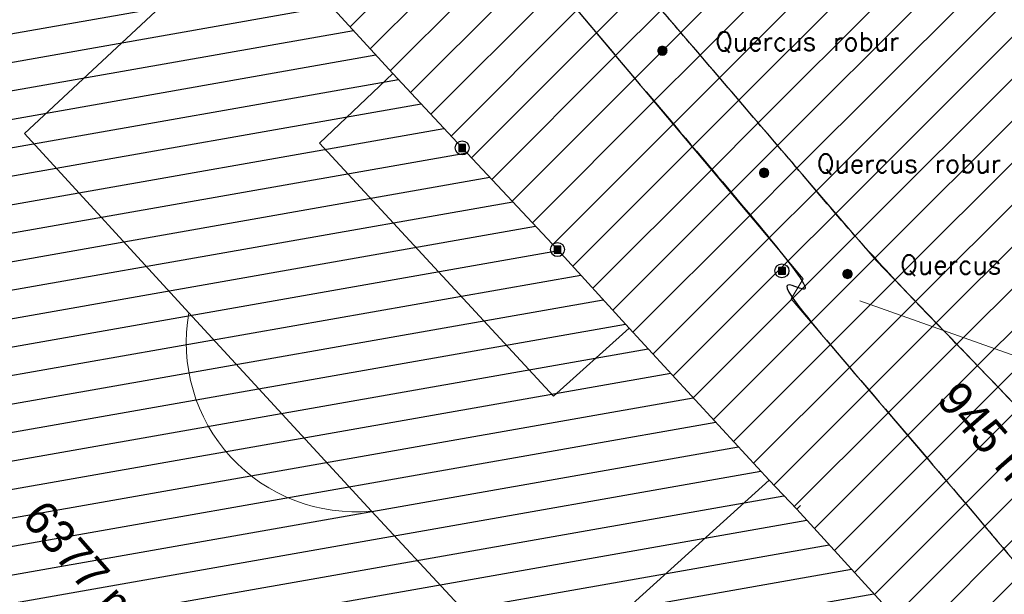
# Model space of a CAD drawing. Header units: metres. Extents: x 102764 to 106916, y 385369 to 392749.
# Tile 44 of 77: x 102910 to 102963, y 385457 to 385487. Entities that reach past the tile are written whole.
import ezdxf
from ezdxf.enums import TextEntityAlignment as Align

# ---------------------------------------------------------------- set-up
doc = ezdxf.new("R2010")
doc.units = ezdxf.units.M
for name, color, linetype, lineweight in [('0-BEPLANTING', 14, 'Continuous', 30), ('0-GRAS OM SPORTVELDEN', 2, 'Continuous', 30), ('0-GRAS SPORTVELDEN', 3, 'Continuous', 30), ('B-WE-GR-STRUIK-G', 90, 'Continuous', 13), ('B-WE-IE-MEUBILAIR_WEGMEUBILAIR-S', 7, 'Continuous', 30), ('B-WE-VW-MARKERING_LANGS_STREEP_DOORGETROKKEN-G', 7, 'Continuous', 13), ('Bomen', 84, 'Continuous', 0), ('Boomsoort', 10, 'Continuous', 0)]:
    doc.layers.add(name, color=color, linetype=linetype, lineweight=lineweight)
doc.styles.add('ISO 1 1000 T2 5 0', font='font_iso.shx', dxfattribs={"height": 2.5})
doc.styles.add('NLCS-ISO', font='NLCS-ISO.ttf')
doc.styles.get("Standard").update_dxf_attribs({"font": 'NLCS-ISO.ttf'})
doc.styles.add('Style-txt', font='txt.shx')
doc.dimstyles.get("Standard").update_dxf_attribs({"dimtxt": 0.18, "dimasz": 0.18, "dimexe": 0.18, "dimexo": 0.0625, "dimgap": 0.09, "dimtad": 0, "dimtih": 1, "dimtoh": 1, "dimdec": 4, "dimzin": 0, "dimdsep": 46, "dimtxsty": 'Standard', "dimcen": 0.09, "dimadec": 0, "dimazin": 0, "dimtfac": 1, "dimtdec": 4, "dimtofl": 0, "dimtmove": 0, "dimatfit": 3, "dimfxl": 1, "dimtolj": 1, "dimtzin": 0, "dimarcsym": 0})
pattern_1 = [(45, (0, 0), (-1.122532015, 1.122532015), [])]

# ---------------------------------------------------------------- blocks, each defined once
blk = doc.blocks.new('SIE-WEG_PAAL_VAST')
blk.add_hatch(color=256).paths.add_polyline_path([(-0.37, -0.37), (-0.37, 0.37), (0.37, 0.37), (0.37, -0.37)])
blk.add_circle((0, 0), 0.75)
blk.add_3dface([(0.37, 0.37), (-0.37, 0.37), (-0.37, -0.37), (0.37, -0.37)])
at = {"style": 'NLCS-ISO'}
blk.add_attdef('TYPE', (0, 0), '', height=1.75, dxfattribs=at)
blk = doc.blocks.new('MPOLYGON_45')
at = {"layer": 'Bomen', "flags": 128}
for points in [[(102953.999, 385473.765), (102953.994, 385473.717), (102954.494, 385473.717)], [(102953.994, 385473.717), (102953.999, 385473.668), (102954.489, 385473.668)], [(102953.994, 385473.717), (102954.494, 385473.717), (102954.489, 385473.668)], [(102954.013, 385473.812), (102953.999, 385473.765), (102954.489, 385473.765)], [(102953.999, 385473.765), (102954.489, 385473.765), (102954.494, 385473.717)], [(102953.999, 385473.668), (102954.013, 385473.621), (102954.475, 385473.621)], [(102953.999, 385473.668), (102954.489, 385473.668), (102954.475, 385473.621)], [(102954.036, 385473.856), (102954.013, 385473.812), (102954.475, 385473.812)], [(102954.013, 385473.812), (102954.475, 385473.812), (102954.489, 385473.765)], [(102954.013, 385473.621), (102954.036, 385473.578), (102954.452, 385473.578)], [(102954.013, 385473.621), (102954.475, 385473.621), (102954.452, 385473.578)], [(102954.067, 385473.893), (102954.036, 385473.856), (102954.452, 385473.856)], [(102954.036, 385473.856), (102954.452, 385473.856), (102954.475, 385473.812)], [(102954.036, 385473.578), (102954.067, 385473.54), (102954.421, 385473.54)], [(102954.036, 385473.578), (102954.452, 385473.578), (102954.421, 385473.54)], [(102954.105, 385473.925), (102954.067, 385473.893), (102954.421, 385473.893)], [(102954.067, 385473.893), (102954.421, 385473.893), (102954.452, 385473.856)], [(102954.067, 385473.54), (102954.105, 385473.509), (102954.383, 385473.509)], [(102954.067, 385473.54), (102954.421, 385473.54), (102954.383, 385473.509)], [(102954.148, 385473.948), (102954.105, 385473.925), (102954.383, 385473.925)], [(102954.105, 385473.925), (102954.383, 385473.925), (102954.421, 385473.893)], [(102954.105, 385473.509), (102954.148, 385473.486), (102954.339, 385473.486)], [(102954.105, 385473.509), (102954.383, 385473.509), (102954.339, 385473.486)], [(102954.195, 385473.962), (102954.148, 385473.948), (102954.339, 385473.948)], [(102954.148, 385473.948), (102954.339, 385473.948), (102954.383, 385473.925)], [(102954.148, 385473.486), (102954.195, 385473.472), (102954.293, 385473.472)], [(102954.148, 385473.486), (102954.339, 385473.486), (102954.293, 385473.472)], [(102954.244, 385473.967), (102954.195, 385473.962), (102954.293, 385473.962)], [(102954.195, 385473.962), (102954.293, 385473.962), (102954.339, 385473.948)], [(102954.195, 385473.472), (102954.293, 385473.472), (102954.244, 385473.467)]]:
    blk.add_lwpolyline(points, close=True, dxfattribs=at)
at = {"layer": 'Bomen', "color": 74, "true_color": 0x55aa00, "flags": 128}
for points in [[(102953.994, 385473.717), (102953.999, 385473.765)], [(102953.999, 385473.668), (102953.994, 385473.717)], [(102953.999, 385473.765), (102954.013, 385473.812)], [(102954.013, 385473.621), (102953.999, 385473.668)], [(102954.013, 385473.812), (102954.036, 385473.856)], [(102954.036, 385473.578), (102954.013, 385473.621)], [(102954.036, 385473.856), (102954.067, 385473.893)], [(102954.067, 385473.54), (102954.036, 385473.578)], [(102954.067, 385473.893), (102954.105, 385473.925)], [(102954.105, 385473.509), (102954.067, 385473.54)], [(102954.105, 385473.925), (102954.148, 385473.948)], [(102954.148, 385473.486), (102954.105, 385473.509)], [(102954.148, 385473.948), (102954.195, 385473.962)], [(102954.195, 385473.472), (102954.148, 385473.486)], [(102954.195, 385473.962), (102954.244, 385473.967)], [(102954.244, 385473.967), (102954.293, 385473.962)], [(102954.293, 385473.962), (102954.339, 385473.948)], [(102954.339, 385473.486), (102954.293, 385473.472)], [(102954.339, 385473.948), (102954.383, 385473.925)], [(102954.383, 385473.509), (102954.339, 385473.486)], [(102954.383, 385473.925), (102954.421, 385473.893)], [(102954.421, 385473.54), (102954.383, 385473.509)], [(102954.421, 385473.893), (102954.452, 385473.856)], [(102954.452, 385473.578), (102954.421, 385473.54)], [(102954.452, 385473.856), (102954.475, 385473.812)], [(102954.475, 385473.621), (102954.452, 385473.578)], [(102954.475, 385473.812), (102954.489, 385473.765)], [(102954.489, 385473.668), (102954.475, 385473.621)], [(102954.489, 385473.765), (102954.494, 385473.717)], [(102954.494, 385473.717), (102954.489, 385473.668)], [(102954.244, 385473.467), (102954.195, 385473.472)], [(102954.293, 385473.472), (102954.244, 385473.467)]]:
    blk.add_lwpolyline(points, dxfattribs=at)
at = {"layer": 'Bomen'}
for points in [[(102953.999, 385473.765), (102953.994, 385473.717), (102954.494, 385473.717)], [(102954.013, 385473.812), (102953.999, 385473.765), (102954.489, 385473.765)], [(102953.999, 385473.765), (102954.489, 385473.765), (102954.494, 385473.717)], [(102954.036, 385473.856), (102954.013, 385473.812), (102954.475, 385473.812)], [(102954.013, 385473.812), (102954.475, 385473.812), (102954.489, 385473.765)], [(102954.067, 385473.893), (102954.036, 385473.856), (102954.452, 385473.856)], [(102954.036, 385473.856), (102954.452, 385473.856), (102954.475, 385473.812)], [(102954.105, 385473.925), (102954.067, 385473.893), (102954.421, 385473.893)], [(102954.067, 385473.893), (102954.421, 385473.893), (102954.452, 385473.856)], [(102954.148, 385473.948), (102954.105, 385473.925), (102954.383, 385473.925)], [(102954.105, 385473.925), (102954.383, 385473.925), (102954.421, 385473.893)], [(102954.195, 385473.962), (102954.148, 385473.948), (102954.339, 385473.948)], [(102954.148, 385473.948), (102954.339, 385473.948), (102954.383, 385473.925)], [(102954.244, 385473.967), (102954.195, 385473.962), (102954.293, 385473.962)], [(102954.195, 385473.962), (102954.293, 385473.962), (102954.339, 385473.948)]]:
    blk.add_solid(points, dxfattribs=at)
at = {"layer": 'Bomen', "extrusion": (0, 0, -1)}
for points in [[(-102953.994, 385473.717), (-102953.999, 385473.668), (-102954.489, 385473.668)], [(-102953.994, 385473.717), (-102954.494, 385473.717), (-102954.489, 385473.668)], [(-102953.999, 385473.668), (-102954.013, 385473.621), (-102954.475, 385473.621)], [(-102953.999, 385473.668), (-102954.489, 385473.668), (-102954.475, 385473.621)], [(-102954.013, 385473.621), (-102954.036, 385473.578), (-102954.452, 385473.578)], [(-102954.013, 385473.621), (-102954.475, 385473.621), (-102954.452, 385473.578)], [(-102954.036, 385473.578), (-102954.067, 385473.54), (-102954.421, 385473.54)], [(-102954.036, 385473.578), (-102954.452, 385473.578), (-102954.421, 385473.54)], [(-102954.067, 385473.54), (-102954.105, 385473.509), (-102954.383, 385473.509)], [(-102954.067, 385473.54), (-102954.421, 385473.54), (-102954.383, 385473.509)], [(-102954.105, 385473.509), (-102954.148, 385473.486), (-102954.339, 385473.486)], [(-102954.105, 385473.509), (-102954.383, 385473.509), (-102954.339, 385473.486)], [(-102954.148, 385473.486), (-102954.195, 385473.472), (-102954.293, 385473.472)], [(-102954.148, 385473.486), (-102954.339, 385473.486), (-102954.293, 385473.472)], [(-102954.195, 385473.472), (-102954.293, 385473.472), (-102954.244, 385473.467)]]:
    blk.add_solid(points, dxfattribs=at)
blk = doc.blocks.new('MPOLYGON_46')
at = {"layer": 'Bomen', "flags": 128}
for points in [[(102944.103, 385485.708), (102944.098, 385485.659), (102944.598, 385485.659)], [(102944.098, 385485.659), (102944.103, 385485.61), (102944.593, 385485.61)], [(102944.098, 385485.659), (102944.598, 385485.659), (102944.593, 385485.61)], [(102944.117, 385485.755), (102944.103, 385485.708), (102944.593, 385485.708)], [(102944.103, 385485.708), (102944.593, 385485.708), (102944.598, 385485.659)], [(102944.103, 385485.61), (102944.117, 385485.564), (102944.579, 385485.564)], [(102944.103, 385485.61), (102944.593, 385485.61), (102944.579, 385485.564)], [(102944.14, 385485.798), (102944.117, 385485.755), (102944.579, 385485.755)], [(102944.117, 385485.755), (102944.579, 385485.755), (102944.593, 385485.708)], [(102944.171, 385485.836), (102944.14, 385485.798), (102944.556, 385485.798)], [(102944.14, 385485.798), (102944.556, 385485.798), (102944.579, 385485.755)], [(102944.209, 385485.867), (102944.171, 385485.836), (102944.525, 385485.836)], [(102944.171, 385485.836), (102944.525, 385485.836), (102944.556, 385485.798)], [(102944.252, 385485.89), (102944.209, 385485.867), (102944.487, 385485.867)], [(102944.209, 385485.867), (102944.487, 385485.867), (102944.525, 385485.836)], [(102944.299, 385485.904), (102944.252, 385485.89), (102944.444, 385485.89)], [(102944.252, 385485.89), (102944.444, 385485.89), (102944.487, 385485.867)], [(102944.348, 385485.909), (102944.299, 385485.904), (102944.397, 385485.904)], [(102944.299, 385485.904), (102944.397, 385485.904), (102944.444, 385485.89)], [(102944.117, 385485.564), (102944.14, 385485.52), (102944.556, 385485.52)], [(102944.117, 385485.564), (102944.579, 385485.564), (102944.556, 385485.52)], [(102944.14, 385485.52), (102944.171, 385485.482), (102944.525, 385485.482)], [(102944.14, 385485.52), (102944.556, 385485.52), (102944.525, 385485.482)], [(102944.171, 385485.482), (102944.209, 385485.451), (102944.487, 385485.451)], [(102944.171, 385485.482), (102944.525, 385485.482), (102944.487, 385485.451)], [(102944.209, 385485.451), (102944.252, 385485.428), (102944.444, 385485.428)], [(102944.209, 385485.451), (102944.487, 385485.451), (102944.444, 385485.428)], [(102944.252, 385485.428), (102944.299, 385485.414), (102944.397, 385485.414)], [(102944.252, 385485.428), (102944.444, 385485.428), (102944.397, 385485.414)], [(102944.299, 385485.414), (102944.397, 385485.414), (102944.348, 385485.409)]]:
    blk.add_lwpolyline(points, close=True, dxfattribs=at)
at = {"layer": 'Bomen', "color": 74, "true_color": 0x55aa00, "flags": 128}
for points in [[(102944.098, 385485.659), (102944.103, 385485.708)], [(102944.103, 385485.61), (102944.098, 385485.659)], [(102944.103, 385485.708), (102944.117, 385485.755)], [(102944.117, 385485.564), (102944.103, 385485.61)], [(102944.117, 385485.755), (102944.14, 385485.798)], [(102944.14, 385485.798), (102944.171, 385485.836)], [(102944.171, 385485.836), (102944.209, 385485.867)], [(102944.209, 385485.867), (102944.252, 385485.89)], [(102944.252, 385485.89), (102944.299, 385485.904)], [(102944.299, 385485.904), (102944.348, 385485.909)], [(102944.348, 385485.909), (102944.397, 385485.904)], [(102944.397, 385485.904), (102944.444, 385485.89)], [(102944.444, 385485.89), (102944.487, 385485.867)], [(102944.487, 385485.867), (102944.525, 385485.836)], [(102944.525, 385485.836), (102944.556, 385485.798)], [(102944.556, 385485.798), (102944.579, 385485.755)], [(102944.579, 385485.755), (102944.593, 385485.708)], [(102944.593, 385485.61), (102944.579, 385485.564)], [(102944.593, 385485.708), (102944.598, 385485.659)], [(102944.598, 385485.659), (102944.593, 385485.61)], [(102944.14, 385485.52), (102944.117, 385485.564)], [(102944.171, 385485.482), (102944.14, 385485.52)], [(102944.209, 385485.451), (102944.171, 385485.482)], [(102944.252, 385485.428), (102944.209, 385485.451)], [(102944.299, 385485.414), (102944.252, 385485.428)], [(102944.348, 385485.409), (102944.299, 385485.414)], [(102944.397, 385485.414), (102944.348, 385485.409)], [(102944.444, 385485.428), (102944.397, 385485.414)], [(102944.487, 385485.451), (102944.444, 385485.428)], [(102944.525, 385485.482), (102944.487, 385485.451)], [(102944.556, 385485.52), (102944.525, 385485.482)], [(102944.579, 385485.564), (102944.556, 385485.52)]]:
    blk.add_lwpolyline(points, dxfattribs=at)
at = {"layer": 'Bomen'}
for points in [[(102944.103, 385485.708), (102944.098, 385485.659), (102944.598, 385485.659)], [(102944.117, 385485.755), (102944.103, 385485.708), (102944.593, 385485.708)], [(102944.103, 385485.708), (102944.593, 385485.708), (102944.598, 385485.659)], [(102944.14, 385485.798), (102944.117, 385485.755), (102944.579, 385485.755)], [(102944.117, 385485.755), (102944.579, 385485.755), (102944.593, 385485.708)], [(102944.171, 385485.836), (102944.14, 385485.798), (102944.556, 385485.798)], [(102944.14, 385485.798), (102944.556, 385485.798), (102944.579, 385485.755)], [(102944.209, 385485.867), (102944.171, 385485.836), (102944.525, 385485.836)], [(102944.171, 385485.836), (102944.525, 385485.836), (102944.556, 385485.798)], [(102944.252, 385485.89), (102944.209, 385485.867), (102944.487, 385485.867)], [(102944.209, 385485.867), (102944.487, 385485.867), (102944.525, 385485.836)], [(102944.299, 385485.904), (102944.252, 385485.89), (102944.444, 385485.89)], [(102944.252, 385485.89), (102944.444, 385485.89), (102944.487, 385485.867)], [(102944.348, 385485.909), (102944.299, 385485.904), (102944.397, 385485.904)], [(102944.299, 385485.904), (102944.397, 385485.904), (102944.444, 385485.89)]]:
    blk.add_solid(points, dxfattribs=at)
at = {"layer": 'Bomen', "extrusion": (0, 0, -1)}
for points in [[(-102944.098, 385485.659), (-102944.103, 385485.61), (-102944.593, 385485.61)], [(-102944.098, 385485.659), (-102944.598, 385485.659), (-102944.593, 385485.61)], [(-102944.103, 385485.61), (-102944.117, 385485.564), (-102944.579, 385485.564)], [(-102944.103, 385485.61), (-102944.593, 385485.61), (-102944.579, 385485.564)], [(-102944.117, 385485.564), (-102944.14, 385485.52), (-102944.556, 385485.52)], [(-102944.117, 385485.564), (-102944.579, 385485.564), (-102944.556, 385485.52)], [(-102944.14, 385485.52), (-102944.171, 385485.482), (-102944.525, 385485.482)], [(-102944.14, 385485.52), (-102944.556, 385485.52), (-102944.525, 385485.482)], [(-102944.171, 385485.482), (-102944.209, 385485.451), (-102944.487, 385485.451)], [(-102944.171, 385485.482), (-102944.525, 385485.482), (-102944.487, 385485.451)], [(-102944.209, 385485.451), (-102944.252, 385485.428), (-102944.444, 385485.428)], [(-102944.209, 385485.451), (-102944.487, 385485.451), (-102944.444, 385485.428)], [(-102944.252, 385485.428), (-102944.299, 385485.414), (-102944.397, 385485.414)], [(-102944.252, 385485.428), (-102944.444, 385485.428), (-102944.397, 385485.414)], [(-102944.299, 385485.414), (-102944.397, 385485.414), (-102944.348, 385485.409)]]:
    blk.add_solid(points, dxfattribs=at)
blk = doc.blocks.new('MPOLYGON_59')
at = {"layer": 'Bomen', "flags": 128}
for points in [[(102949.605, 385479.304), (102949.574, 385479.267), (102949.99, 385479.267)], [(102949.643, 385479.335), (102949.605, 385479.304), (102949.959, 385479.304)], [(102949.605, 385479.304), (102949.959, 385479.304), (102949.99, 385479.267)], [(102949.686, 385479.359), (102949.643, 385479.335), (102949.921, 385479.335)], [(102949.643, 385479.335), (102949.921, 385479.335), (102949.959, 385479.304)], [(102949.733, 385479.373), (102949.686, 385479.359), (102949.878, 385479.359)], [(102949.686, 385479.359), (102949.878, 385479.359), (102949.921, 385479.335)], [(102949.782, 385479.378), (102949.733, 385479.373), (102949.831, 385479.373)], [(102949.733, 385479.373), (102949.831, 385479.373), (102949.878, 385479.359)], [(102949.537, 385479.176), (102949.532, 385479.128), (102950.032, 385479.128)], [(102949.532, 385479.128), (102949.537, 385479.079), (102950.027, 385479.079)], [(102949.532, 385479.128), (102950.032, 385479.128), (102950.027, 385479.079)], [(102949.551, 385479.223), (102949.537, 385479.176), (102950.027, 385479.176)], [(102949.537, 385479.176), (102950.027, 385479.176), (102950.032, 385479.128)], [(102949.537, 385479.079), (102949.551, 385479.032), (102950.013, 385479.032)], [(102949.537, 385479.079), (102950.027, 385479.079), (102950.013, 385479.032)], [(102949.574, 385479.267), (102949.551, 385479.223), (102950.013, 385479.223)], [(102949.551, 385479.223), (102950.013, 385479.223), (102950.027, 385479.176)], [(102949.551, 385479.032), (102949.574, 385478.989), (102949.99, 385478.989)], [(102949.551, 385479.032), (102950.013, 385479.032), (102949.99, 385478.989)], [(102949.574, 385479.267), (102949.99, 385479.267), (102950.013, 385479.223)], [(102949.574, 385478.989), (102949.605, 385478.951), (102949.959, 385478.951)], [(102949.574, 385478.989), (102949.99, 385478.989), (102949.959, 385478.951)], [(102949.605, 385478.951), (102949.643, 385478.92), (102949.921, 385478.92)], [(102949.605, 385478.951), (102949.959, 385478.951), (102949.921, 385478.92)], [(102949.643, 385478.92), (102949.686, 385478.897), (102949.878, 385478.897)], [(102949.643, 385478.92), (102949.921, 385478.92), (102949.878, 385478.897)], [(102949.686, 385478.897), (102949.733, 385478.882), (102949.831, 385478.882)], [(102949.686, 385478.897), (102949.878, 385478.897), (102949.831, 385478.882)], [(102949.733, 385478.882), (102949.831, 385478.882), (102949.782, 385478.878)]]:
    blk.add_lwpolyline(points, close=True, dxfattribs=at)
at = {"layer": 'Bomen', "color": 74, "true_color": 0x55aa00, "flags": 128}
for points in [[(102949.574, 385479.267), (102949.605, 385479.304)], [(102949.605, 385479.304), (102949.643, 385479.335)], [(102949.643, 385479.335), (102949.686, 385479.359)], [(102949.686, 385479.359), (102949.733, 385479.373)], [(102949.733, 385479.373), (102949.782, 385479.378)], [(102949.782, 385479.378), (102949.831, 385479.373)], [(102949.831, 385479.373), (102949.878, 385479.359)], [(102949.878, 385479.359), (102949.921, 385479.335)], [(102949.921, 385479.335), (102949.959, 385479.304)], [(102949.959, 385479.304), (102949.99, 385479.267)], [(102949.532, 385479.128), (102949.537, 385479.176)], [(102949.537, 385479.079), (102949.532, 385479.128)], [(102949.537, 385479.176), (102949.551, 385479.223)], [(102949.551, 385479.032), (102949.537, 385479.079)], [(102949.551, 385479.223), (102949.574, 385479.267)], [(102949.574, 385478.989), (102949.551, 385479.032)], [(102949.605, 385478.951), (102949.574, 385478.989)], [(102949.643, 385478.92), (102949.605, 385478.951)], [(102949.686, 385478.897), (102949.643, 385478.92)], [(102949.733, 385478.882), (102949.686, 385478.897)], [(102949.782, 385478.878), (102949.733, 385478.882)], [(102949.831, 385478.882), (102949.782, 385478.878)], [(102949.878, 385478.897), (102949.831, 385478.882)], [(102949.921, 385478.92), (102949.878, 385478.897)], [(102949.959, 385478.951), (102949.921, 385478.92)], [(102949.99, 385478.989), (102949.959, 385478.951)], [(102949.99, 385479.267), (102950.013, 385479.223)], [(102950.013, 385479.032), (102949.99, 385478.989)], [(102950.013, 385479.223), (102950.027, 385479.176)], [(102950.027, 385479.079), (102950.013, 385479.032)], [(102950.027, 385479.176), (102950.032, 385479.128)], [(102950.032, 385479.128), (102950.027, 385479.079)]]:
    blk.add_lwpolyline(points, dxfattribs=at)
at = {"layer": 'Bomen'}
for points in [[(102949.605, 385479.304), (102949.574, 385479.267), (102949.99, 385479.267)], [(102949.643, 385479.335), (102949.605, 385479.304), (102949.959, 385479.304)], [(102949.605, 385479.304), (102949.959, 385479.304), (102949.99, 385479.267)], [(102949.686, 385479.359), (102949.643, 385479.335), (102949.921, 385479.335)], [(102949.643, 385479.335), (102949.921, 385479.335), (102949.959, 385479.304)], [(102949.733, 385479.373), (102949.686, 385479.359), (102949.878, 385479.359)], [(102949.686, 385479.359), (102949.878, 385479.359), (102949.921, 385479.335)], [(102949.782, 385479.378), (102949.733, 385479.373), (102949.831, 385479.373)], [(102949.733, 385479.373), (102949.831, 385479.373), (102949.878, 385479.359)], [(102949.537, 385479.176), (102949.532, 385479.128), (102950.032, 385479.128)], [(102949.551, 385479.223), (102949.537, 385479.176), (102950.027, 385479.176)], [(102949.537, 385479.176), (102950.027, 385479.176), (102950.032, 385479.128)], [(102949.574, 385479.267), (102949.551, 385479.223), (102950.013, 385479.223)], [(102949.551, 385479.223), (102950.013, 385479.223), (102950.027, 385479.176)], [(102949.574, 385479.267), (102949.99, 385479.267), (102950.013, 385479.223)]]:
    blk.add_solid(points, dxfattribs=at)
at = {"layer": 'Bomen', "extrusion": (0, 0, -1)}
for points in [[(-102949.532, 385479.128), (-102949.537, 385479.079), (-102950.027, 385479.079)], [(-102949.532, 385479.128), (-102950.032, 385479.128), (-102950.027, 385479.079)], [(-102949.537, 385479.079), (-102949.551, 385479.032), (-102950.013, 385479.032)], [(-102949.537, 385479.079), (-102950.027, 385479.079), (-102950.013, 385479.032)], [(-102949.551, 385479.032), (-102949.574, 385478.989), (-102949.99, 385478.989)], [(-102949.551, 385479.032), (-102950.013, 385479.032), (-102949.99, 385478.989)], [(-102949.574, 385478.989), (-102949.605, 385478.951), (-102949.959, 385478.951)], [(-102949.574, 385478.989), (-102949.99, 385478.989), (-102949.959, 385478.951)], [(-102949.605, 385478.951), (-102949.643, 385478.92), (-102949.921, 385478.92)], [(-102949.605, 385478.951), (-102949.959, 385478.951), (-102949.921, 385478.92)], [(-102949.643, 385478.92), (-102949.686, 385478.897), (-102949.878, 385478.897)], [(-102949.643, 385478.92), (-102949.921, 385478.92), (-102949.878, 385478.897)], [(-102949.686, 385478.897), (-102949.733, 385478.882), (-102949.831, 385478.882)], [(-102949.686, 385478.897), (-102949.878, 385478.897), (-102949.831, 385478.882)], [(-102949.733, 385478.882), (-102949.831, 385478.882), (-102949.782, 385478.878)]]:
    blk.add_solid(points, dxfattribs=at)

msp = doc.modelspace()

# ---------------------------------------------------------------- hatches: boundary and pattern name
at = {"layer": '0-BEPLANTING', "ltscale": 0.2}
h = msp.add_hatch(dxfattribs=at)
h.set_pattern_fill('ANSI31', color=256, scale=0.1, pattern_type=2)
h.set_pattern_definition(pattern_1)
h.paths.add_polyline_path([(102971.283, 385460.805), (102993.601, 385480.816), (102986.496, 385488.744, -0.618857), (102986.194, 385489.081), (102978.744, 385497.394), (102977.372, 385497.48), (102977.122, 385496.261), (102977.122, 385494.758), (102979.568, 385491.432), (102987.085, 385482.054), (102987.24, 385480.371), (102986.067, 385479.157), (102973.776, 385468.073), (102968.5, 385463.364), (102967.187, 385462.84), (102965.912, 385463.906), (102955.765, 385474.446), (102944.945, 385487.085), (102937.676, 385495.522), (102935.936, 385494.999), (102935.333, 385493.935), (102935.309, 385493.196), (102951.863, 385473.45), (102951.229, 385472.387), (102961.232, 385460.655), (102965.418, 385455.643), (102966.041, 385454.541), (102961.56, 385449.648), (102962.401, 385448.358), (102951.51, 385438.159), (102950.222, 385438.966), (102948.56, 385437.721), (102930.46, 385420.996), (102918.544, 385410.094), (102894.916, 385388.491), (102886.501, 385380.319), (102883.821, 385376.734), (102883.291, 385374.79), (102883.507, 385371.132), (102883.563, 385371.081), (102907.29, 385393.51), (102927.16, 385411.839), (102930.57, 385410.26), (102934.32, 385418.36), (102975.32, 385456.05)])
at = {"layer": '0-GRAS OM SPORTVELDEN'}
h = msp.add_hatch(dxfattribs=at)
h.set_pattern_fill('ANSI31', color=256, scale=0.1, pattern_type=2)
h.set_pattern_definition(pattern_1)
h.paths.add_polyline_path([(102818.791, 385548.949), (102852.278, 385571.403), (102852.01, 385571.785), (102854.779, 385573.705), (102854.814, 385573.652), (102861.062, 385577.84), (102860.385, 385578.85), (102881.086, 385592.66), (102881.167, 385592.518), (102896.08, 385602.431), (102896.914, 385602.263), (102909.187, 385610.579), (102923.796, 385590.802), (102929.331, 385582.511), (102934.801, 385587.158), (102931.012, 385591.433), (102931.276, 385592.035), (102929.878, 385593.618), (102930.103, 385593.841), (102930.032, 385593.925), (102931.181, 385594.899), (102909.294, 385619.239), (102881.276, 385599.316), (102838.319, 385569.049), (102820.082, 385556.014), (102816.237, 385555.902), (102814.84, 385551.034), (102812.576, 385547.764, -0.726153), (102812.495, 385547.491), (102812.974, 385528.325), (102813.041, 385528.155), (102816.469, 385527.44), (102818.068, 385526.567), (102822.382, 385519.43), (102821.821, 385517.397), (102814.349, 385509.985), (102796.54, 385489.58), (102794.334, 385486.508), (102788.775, 385481.052), (102788.156, 385479.85), (102788.67, 385479.002), (102801.053, 385467.084), (102815.174, 385452.172), (102826.761, 385439.809), (102827.671, 385438.032), (102827.121, 385437.148), (102825.905, 385437.027), (102813.245, 385450.579), (102798.973, 385465.496), (102785.346, 385480.995), (102782.926, 385479.23), (102796.455, 385464.752), (102811.312, 385448.73), (102825.2, 385434.526), (102847.479, 385409.915), (102881.866, 385372.633), (102883.513, 385371.034), (102883.291, 385374.79), (102881.245, 385378.781), (102880.025, 385378.039), (102865.405, 385393.604), (102849.434, 385411.265), (102832.663, 385429.09), (102828.285, 385434.268), (102828.28, 385435.332), (102829.357, 385436.2), (102830.739, 385436.088), (102833.6, 385432.841), (102846.94, 385418.017), (102849.762, 385413.887), (102866.63, 385396.138), (102881.926, 385380.232), (102881.245, 385378.781), (102883.291, 385374.79), (102883.821, 385376.734), (102886.501, 385380.319), (102894.916, 385388.491), (102918.544, 385410.094), (102930.46, 385420.996), (102948.56, 385437.721), (102950.222, 385438.966), (102951.51, 385438.159), (102962.401, 385448.358), (102961.56, 385449.648), (102966.041, 385454.541), (102965.418, 385455.643), (102961.232, 385460.655), (102951.229, 385472.387), (102951.863, 385473.45), (102935.309, 385493.196), (102935.309, 385493.935), (102935.936, 385494.999), (102937.676, 385495.522), (102944.945, 385487.085), (102955.765, 385474.446), (102965.912, 385463.906), (102967.187, 385462.84), (102968.5, 385463.364), (102973.776, 385468.073), (102986.067, 385479.157), (102987.24, 385480.371), (102987.085, 385482.054), (102979.568, 385491.432), (102977.122, 385494.758), (102977.122, 385496.261), (102977.372, 385497.48), (102978.744, 385497.394), (102979.547, 385496.923), (102980.796, 385497.944), (102980.612, 385498.163), (102977.66, 385501.169), (102976.901, 385502.018), (102977.148, 385502.385), (102973.622, 385506.043), (102973.425, 385505.789), (102972.083, 385507.297), (102971.145, 385506.35), (102963.18, 385514.877), (102959.38, 385511.427), (102958.539, 385512.315), (102953.802, 385507.937), (102943.631, 385518.966), (102943.655, 385519.032), (102938.436, 385524.6), (102916.808, 385510.082), (102917.924, 385508.232), (102915.274, 385506.396), (102914.855, 385506.983), (102894.022, 385487.894), (102894.354, 385487.471), (102894.207, 385487.337), (102894.264, 385487.289), (102891.838, 385485.058), (102891.409, 385485.48), (102886.046, 385480.597), (102886.118, 385480.519), (102885.858, 385480.281), (102885.987, 385480.141), (102874.113, 385469.245), (102873.921, 385469.471), (102873.921, 385469.408), (102872.611, 385470.679), (102884.883, 385481.892), (102885.04, 385481.715), (102889.495, 385485.76), (102889.63, 385486.735), (102892.547, 385489.33), (102893.556, 385489.476), (102913.987, 385508.294), (102913.271, 385509.279), (102913.075, 385509.178), (102912.774, 385509.54), (102913.749, 385510.201), (102908.677, 385517.663), (102888.628, 385504.311), (102863.979, 385487.694), (102862.893, 385484.219), (102861.309, 385484.754), (102862.508, 385488.604), (102881.349, 385501.33), (102880.306, 385502.691), (102859.193, 385488.568), (102854.143, 385495.406), (102853.653, 385495.124), (102850.267, 385499.672), (102850.71, 385500.038), (102845.124, 385507.729), (102831.135, 385528.424)])
h.paths.add_polyline_path([(102827.983, 385515.027), (102828.646, 385514.354), (102848.05, 385492.873), (102866.736, 385472.088), (102867.394, 385471.373), (102866.72, 385470.72), (102852.697, 385457.759), (102847.226, 385452.716), (102831.991, 385438.718), (102831.257, 385438.066), (102830.602, 385438.785), (102811.031, 385458.915), (102791.511, 385478.987), (102790.804, 385479.728), (102791.543, 385480.453), (102806.546, 385494.682), (102811.942, 385499.791), (102827.162, 385514.304)], flags=17)
h.paths.add_polyline_path([(102865.094, 385460.772), (102864.948, 385460.625), (102865.002, 385460.568), (102862.755, 385458.546), (102862.704, 385458.57), (102862.532, 385458.428), (102861.695, 385459.302), (102864.264, 385461.677)], flags=17)
h.paths.add_polyline_path([(102913.884, 385500.53), (102914.627, 385501.162), (102915.31, 385500.438), (102920.544, 385494.733), (102922.458, 385492.631), (102929.932, 385484.442), (102933.645, 385480.461), (102938.741, 385475.025), (102942.574, 385470.821), (102950.052, 385462.691), (102951.526, 385461.141), (102957.179, 385454.932), (102957.885, 385454.181), (102957.162, 385453.533), (102920.836, 385420.146), (102885.046, 385387.253), (102884.347, 385386.601), (102883.764, 385387.205), (102878.334, 385393.069), (102876.653, 385394.918), (102869.173, 385403.019), (102865.365, 385407.064), (102860.344, 385412.553), (102856.622, 385416.652), (102849.182, 385424.725), (102847.023, 385427.058), (102841.716, 385432.743), (102841.081, 385433.478), (102841.708, 385434.055), (102877.67, 385467.136)], flags=17)
at = {"layer": '0-GRAS SPORTVELDEN'}
h = msp.add_hatch(dxfattribs=at)
h.set_pattern_fill('HATCH', color=256, scale=0.1, style=0, pattern_type=2)
h.set_pattern_definition([(10, (102897.1684, 385475.2424), (-0.260472, 1.477212), [])])
h.paths.add_polyline_path([(102920.544, 385494.733), (102915.31, 385500.438), (102913.884, 385500.53), (102877.67, 385467.136), (102841.708, 385434.055), (102841.716, 385432.743), (102847.023, 385427.058), (102849.182, 385424.725), (102856.622, 385416.652), (102860.344, 385412.553), (102865.365, 385407.064), (102869.173, 385403.019), (102876.653, 385394.918), (102878.334, 385393.069), (102883.764, 385387.205), (102885.046, 385387.253), (102920.836, 385420.146), (102957.162, 385453.533), (102957.179, 385454.932), (102951.526, 385461.141), (102950.052, 385462.691), (102942.574, 385470.821), (102938.741, 385475.025), (102933.645, 385480.461), (102929.932, 385484.442), (102922.458, 385492.631)])

# ---------------------------------------------------------------- linework, layer by layer
at = {"layer": '0-GRAS OM SPORTVELDEN', "flags": 128}
msp.add_lwpolyline([(102841.708, 385434.055), (102877.67, 385467.136), (102913.884, 385500.53), (102914.627, 385501.162), (102915.31, 385500.438), (102920.544, 385494.733), (102922.458, 385492.631), (102929.932, 385484.442), (102933.645, 385480.461), (102938.741, 385475.025), (102942.574, 385470.821), (102950.052, 385462.691), (102951.526, 385461.141), (102957.179, 385454.932)], dxfattribs=at)
at = {"layer": 'B-WE-GR-STRUIK-G', "flags": 128}
msp.add_lwpolyline([(102978.744, 385497.394), (102977.372, 385497.48), (102976.717, 385496.261), (102977.122, 385494.758), (102979.568, 385491.432), (102987.085, 385482.054), (102987.24, 385480.371), (102986.067, 385479.157), (102973.776, 385468.073), (102968.5, 385463.364), (102967.187, 385462.84), (102965.912, 385463.906), (102955.765, 385474.446), (102944.945, 385487.085), (102937.676, 385495.522), (102935.936, 385494.999), (102935.333, 385493.935), (102935.309, 385493.196), (102951.863, 385473.45), (102951.229, 385472.387), (102961.232, 385460.655), (102965.418, 385455.643)], dxfattribs=at)
at = {"layer": 'B-WE-VW-MARKERING_LANGS_STREEP_DOORGETROKKEN-G', "flags": 128}
for points in [[(102841.708, 385434.055), (102877.67, 385467.136), (102913.884, 385500.53), (102914.627, 385501.162), (102915.31, 385500.438), (102920.544, 385494.733), (102922.458, 385492.631), (102929.932, 385484.442), (102933.645, 385480.461), (102938.741, 385475.025), (102942.574, 385470.821), (102950.052, 385462.691), (102951.526, 385461.141), (102957.179, 385454.932)], [(102922.458, 385492.631), (102910.242, 385481.234), (102919.038, 385471.644), (102928.797, 385461.035), (102937.677, 385451.475), (102950.052, 385462.691)], [(102929.932, 385484.442), (102926.02, 385480.716), (102938.518, 385467.175), (102942.574, 385470.821)], [(102951.526, 385461.141), (102951.736, 385461.342)]]:
    msp.add_lwpolyline(points, dxfattribs=at)
at = {"layer": 'B-WE-VW-MARKERING_LANGS_STREEP_DOORGETROKKEN-G'}
msp.add_arc((102927.951, 385470.05), 9.054, 169.8592, 275.3614, dxfattribs=at)
at = {"layer": 'Defpoints'}
msp.add_rational_spline([(102818.791, 385548.949), (102835.535, 385560.176), (102852.278, 385571.403), (102852.144, 385571.594), (102852.01, 385571.785), (102853.395, 385572.745), (102854.779, 385573.705), (102854.797, 385573.678), (102854.814, 385573.652), (102857.938, 385575.746), (102861.062, 385577.84), (102860.723, 385578.345), (102860.385, 385578.85), (102870.736, 385585.755), (102881.086, 385592.66), (102881.127, 385592.589), (102881.167, 385592.518), (102888.624, 385597.475), (102896.08, 385602.431), (102896.497, 385602.347), (102896.914, 385602.263), (102903.051, 385606.421), (102909.187, 385610.579), (102916.492, 385600.691), (102923.796, 385590.802), (102926.564, 385586.656), (102929.331, 385582.511), (102932.066, 385584.834), (102934.801, 385587.158), (102932.907, 385589.296), (102931.012, 385591.433), (102931.144, 385591.734), (102931.276, 385592.035), (102930.577, 385592.827), (102929.878, 385593.618), (102929.99, 385593.729), (102930.103, 385593.841), (102930.067, 385593.883), (102930.032, 385593.925), (102930.606, 385594.412), (102931.181, 385594.899), (102920.238, 385607.069), (102909.294, 385619.239), (102895.285, 385609.278), (102881.276, 385599.316), (102859.798, 385584.182), (102838.319, 385569.049), (102829.201, 385562.531), (102820.082, 385556.014), (102818.159, 385555.958), (102816.237, 385555.902), (102815.538, 385553.468), (102814.84, 385551.034), (102813.708, 385549.399), (102812.576, 385547.764), (102812.666, 385547.702), (102812.635, 385547.598), (102812.604, 385547.494), (102812.495, 385547.491), (102812.734, 385537.908), (102812.974, 385528.325), (102813.008, 385528.24), (102813.041, 385528.155), (102814.755, 385527.797), (102816.469, 385527.44), (102817.269, 385527.003), (102818.068, 385526.567), (102820.225, 385522.998), (102822.382, 385519.43), (102822.102, 385518.414), (102821.821, 385517.397), (102818.085, 385513.691), (102814.349, 385509.985), (102805.445, 385499.782), (102796.54, 385489.58), (102795.437, 385488.044), (102794.334, 385486.508), (102791.554, 385483.78), (102788.775, 385481.052), (102788.466, 385480.451), (102788.156, 385479.85), (102788.413, 385479.426), (102788.67, 385479.002), (102794.862, 385473.043), (102801.053, 385467.084), (102808.114, 385459.628), (102815.174, 385452.172), (102820.968, 385445.991), (102826.761, 385439.809), (102827.216, 385438.921), (102827.671, 385438.032), (102827.396, 385437.59), (102827.121, 385437.148), (102826.513, 385437.088), (102825.905, 385437.027), (102819.575, 385443.803), (102813.245, 385450.579), (102806.109, 385458.037), (102798.973, 385465.496), (102792.16, 385473.246), (102785.346, 385480.995), (102784.136, 385480.112), (102782.926, 385479.23), (102789.691, 385471.991), (102796.455, 385464.752), (102803.884, 385456.741), (102811.312, 385448.73), (102818.256, 385441.628), (102825.2, 385434.526), (102836.34, 385422.22), (102847.479, 385409.915), (102864.673, 385391.274), (102881.866, 385372.633), (102882.69, 385371.833), (102883.513, 385371.034), (102883.402, 385372.912), (102883.291, 385374.79), (102882.268, 385376.785), (102881.245, 385378.781), (102880.635, 385378.41), (102880.025, 385378.039), (102872.715, 385385.822), (102865.405, 385393.604), (102857.42, 385402.434), (102849.434, 385411.265), (102841.049, 385420.177), (102832.663, 385429.09), (102830.474, 385431.679), (102828.285, 385434.268), (102828.283, 385434.8), (102828.28, 385435.332), (102828.819, 385435.766), (102829.357, 385436.2), (102830.048, 385436.144), (102830.739, 385436.088), (102832.17, 385434.465), (102833.6, 385432.841), (102840.27, 385425.429), (102846.94, 385418.017), (102848.351, 385415.952), (102849.762, 385413.887), (102858.196, 385405.013), (102866.63, 385396.138), (102874.278, 385388.185), (102881.926, 385380.232), (102881.586, 385379.507), (102881.245, 385378.781), (102882.268, 385376.785), (102883.291, 385374.79), (102883.556, 385375.762), (102883.821, 385376.734), (102885.161, 385378.526), (102886.501, 385380.319), (102890.709, 385384.405), (102894.916, 385388.491), (102906.73, 385399.292), (102918.544, 385410.094), (102924.502, 385415.545), (102930.46, 385420.996), (102939.51, 385429.358), (102948.56, 385437.721), (102949.391, 385438.344), (102950.222, 385438.966), (102950.866, 385438.562), (102951.51, 385438.159), (102956.956, 385443.258), (102962.401, 385448.358), (102961.981, 385449.003), (102961.56, 385449.648), (102963.801, 385452.095), (102966.041, 385454.541), (102965.73, 385455.092), (102965.418, 385455.643), (102963.325, 385458.149), (102961.232, 385460.655), (102956.231, 385466.521), (102951.229, 385472.387), (102951.546, 385472.919), (102951.863, 385473.45), (102943.586, 385483.323), (102935.309, 385493.196), (102935.309, 385493.566), (102935.309, 385493.935), (102935.623, 385494.467), (102935.936, 385494.999), (102936.806, 385495.26), (102937.676, 385495.522), (102941.311, 385491.303), (102944.945, 385487.085), (102950.355, 385480.765), (102955.765, 385474.446), (102960.839, 385469.176), (102965.912, 385463.906), (102966.55, 385463.373), (102967.187, 385462.84), (102967.844, 385463.102), (102968.5, 385463.364), (102971.138, 385465.719), (102973.776, 385468.073), (102979.922, 385473.615), (102986.067, 385479.157), (102986.654, 385479.764), (102987.24, 385480.371), (102987.163, 385481.213), (102987.085, 385482.054), (102983.327, 385486.743), (102979.568, 385491.432), (102978.345, 385493.095), (102977.122, 385494.758), (102977.122, 385495.509), (102977.122, 385496.261), (102977.247, 385496.871), (102977.372, 385497.48), (102978.058, 385497.437), (102978.744, 385497.394), (102979.146, 385497.159), (102979.547, 385496.923), (102980.171, 385497.434), (102980.796, 385497.944), (102980.704, 385498.054), (102980.612, 385498.163), (102979.136, 385499.666), (102977.66, 385501.169), (102977.281, 385501.594), (102976.901, 385502.018), (102977.025, 385502.202), (102977.148, 385502.385), (102975.385, 385504.214), (102973.622, 385506.043), (102973.523, 385505.916), (102973.425, 385505.789), (102972.754, 385506.543), (102972.083, 385507.297), (102971.614, 385506.823), (102971.145, 385506.35), (102967.163, 385510.613), (102963.18, 385514.877), (102961.28, 385513.152), (102959.38, 385511.427), (102958.96, 385511.871), (102958.539, 385512.315), (102956.171, 385510.126), (102953.802, 385507.937), (102948.717, 385513.452), (102943.631, 385518.966), (102943.643, 385518.999), (102943.655, 385519.032), (102941.046, 385521.816), (102938.436, 385524.6), (102927.622, 385517.341), (102916.808, 385510.082), (102917.366, 385509.157), (102917.924, 385508.232), (102916.599, 385507.314), (102915.274, 385506.396), (102915.065, 385506.689), (102914.855, 385506.983), (102904.439, 385497.438), (102894.022, 385487.894), (102894.188, 385487.682), (102894.354, 385487.471), (102894.281, 385487.404), (102894.207, 385487.337), (102894.236, 385487.313), (102894.264, 385487.289), (102893.051, 385486.174), (102891.838, 385485.058), (102891.623, 385485.269), (102891.409, 385485.48), (102888.727, 385483.039), (102886.046, 385480.597), (102886.082, 385480.558), (102886.118, 385480.519), (102885.988, 385480.4), (102885.858, 385480.281), (102885.922, 385480.211), (102885.987, 385480.141), (102880.05, 385474.693), (102874.113, 385469.245), (102874.017, 385469.358), (102873.921, 385469.471), (102873.921, 385469.44), (102873.921, 385469.408), (102873.266, 385470.044), (102872.611, 385470.679), (102878.747, 385476.285), (102884.883, 385481.892), (102884.962, 385481.803), (102885.04, 385481.715), (102887.268, 385483.737), (102889.495, 385485.76), (102889.563, 385486.247), (102889.63, 385486.735), (102891.089, 385488.032), (102892.547, 385489.33), (102893.052, 385489.403), (102893.556, 385489.476), (102903.772, 385498.885), (102913.987, 385508.294), (102913.629, 385508.786), (102913.271, 385509.279), (102913.173, 385509.229), (102913.075, 385509.178), (102912.925, 385509.359), (102912.774, 385509.54), (102913.262, 385509.871), (102913.749, 385510.201), (102911.213, 385513.932), (102908.677, 385517.663), (102898.653, 385510.987), (102888.628, 385504.311), (102876.304, 385496.003), (102863.979, 385487.694), (102863.436, 385485.956), (102862.893, 385484.219), (102862.101, 385484.486), (102861.309, 385484.754), (102861.909, 385486.679), (102862.508, 385488.604), (102871.929, 385494.967), (102881.349, 385501.33), (102880.828, 385502.01), (102880.306, 385502.691), (102869.75, 385495.629), (102859.193, 385488.568), (102856.668, 385491.987), (102854.143, 385495.406), (102853.898, 385495.265), (102853.653, 385495.124), (102851.96, 385497.398), (102850.267, 385499.672), (102850.489, 385499.855), (102850.71, 385500.038), (102847.917, 385503.883), (102845.124, 385507.729), (102838.13, 385518.077), (102831.135, 385528.424), (102824.963, 385538.687), (102818.791, 385548.949)], [1, 1, 1, 1, 1, 1, 1, 1, 1, 1, 1, 1, 1, 1, 1, 1, 1, 1, 1, 1, 1, 1, 1, 1, 1, 1, 1, 1, 1, 1, 1, 1, 1, 1, 1, 1, 1, 1, 1, 1, 1, 1, 1, 1, 1, 1, 1, 1, 1, 1, 1, 1, 1, 1, 1, 0.809166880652, 1, 0.809166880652, 1, 1, 1, 1, 1, 1, 1, 1, 1, 1, 1, 1, 1, 1, 1, 1, 1, 1, 1, 1, 1, 1, 1, 1, 1, 1, 1, 1, 1, 1, 1, 1, 1, 1, 1, 1, 1, 1, 1, 1, 1, 1, 1, 1, 1, 1, 1, 1, 1, 1, 1, 1, 1, 1, 1, 1, 1, 1, 1, 1, 1, 1, 1, 1, 1, 1, 1, 1, 1, 1, 1, 1, 1, 1, 1, 1, 1, 1, 1, 1, 1, 1, 1, 1, 1, 1, 1, 1, 1, 1, 1, 1, 1, 1, 1, 1, 1, 1, 1, 1, 1, 1, 1, 1, 1, 1, 1, 1, 1, 1, 1, 1, 1, 1, 1, 1, 1, 1, 1, 1, 1, 1, 1, 1, 1, 1, 1, 1, 1, 1, 1, 1, 1, 1, 1, 1, 1, 1, 1, 1, 1, 1, 1, 1, 1, 1, 1, 1, 1, 1, 1, 1, 1, 1, 1, 1, 1, 1, 1, 1, 1, 1, 1, 1, 1, 1, 1, 1, 1, 1, 1, 1, 1, 1, 1, 1, 1, 1, 1, 1, 1, 1, 1, 1, 1, 1, 1, 1, 1, 1, 1, 1, 1, 1, 1, 1, 1, 1, 1, 1, 1, 1, 1, 1, 1, 1, 1, 1, 1, 1, 1, 1, 1, 1, 1, 1, 1, 1, 1, 1, 1, 1, 1, 1, 1, 1, 1, 1, 1, 1, 1, 1, 1, 1, 1, 1, 1, 1, 1, 1, 1, 1, 1, 1, 1, 1, 1, 1, 1, 1, 1, 1, 1, 1, 1, 1, 1, 1, 1, 1, 1, 1, 1, 1, 1, 1, 1, 1, 1, 1, 1, 1, 1, 1, 1, 1, 1, 1, 1, 1, 1], degree=2, knots=[0, 0, 0, 0.012346, 0.012346, 0.024691, 0.024691, 0.037037, 0.037037, 0.049383, 0.049383, 0.061728, 0.061728, 0.074074, 0.074074, 0.08642, 0.08642, 0.098765, 0.098765, 0.111111, 0.111111, 0.123457, 0.123457, 0.135802, 0.135802, 0.148148, 0.148148, 0.160494, 0.160494, 0.17284, 0.17284, 0.185185, 0.185185, 0.197531, 0.197531, 0.209877, 0.209877, 0.222222, 0.222222, 0.234568, 0.234568, 0.246914, 0.246914, 0.259259, 0.259259, 0.271605, 0.271605, 0.283951, 0.283951, 0.296296, 0.296296, 0.308642, 0.308642, 0.320988, 0.320988, 0.333333, 0.333333, 0.5, 0.5, 0.666667, 0.666667, 0.669048, 0.669048, 0.671429, 0.671429, 0.67381, 0.67381, 0.67619, 0.67619, 0.678571, 0.678571, 0.680952, 0.680952, 0.683333, 0.683333, 0.685714, 0.685714, 0.688095, 0.688095, 0.690476, 0.690476, 0.692857, 0.692857, 0.695238, 0.695238, 0.697619, 0.697619, 0.7, 0.7, 0.702381, 0.702381, 0.704762, 0.704762, 0.707143, 0.707143, 0.709524, 0.709524, 0.711905, 0.711905, 0.714286, 0.714286, 0.716667, 0.716667, 0.719048, 0.719048, 0.721429, 0.721429, 0.72381, 0.72381, 0.72619, 0.72619, 0.728571, 0.728571, 0.730952, 0.730952, 0.733333, 0.733333, 0.735714, 0.735714, 0.738095, 0.738095, 0.740476, 0.740476, 0.742857, 0.742857, 0.745238, 0.745238, 0.747619, 0.747619, 0.75, 0.75, 0.752381, 0.752381, 0.754762, 0.754762, 0.757143, 0.757143, 0.759524, 0.759524, 0.761905, 0.761905, 0.764286, 0.764286, 0.766667, 0.766667, 0.769048, 0.769048, 0.771429, 0.771429, 0.77381, 0.77381, 0.77619, 0.77619, 0.778571, 0.778571, 0.780952, 0.780952, 0.783333, 0.783333, 0.785714, 0.785714, 0.788095, 0.788095, 0.790476, 0.790476, 0.792857, 0.792857, 0.795238, 0.795238, 0.797619, 0.797619, 0.8, 0.8, 0.802381, 0.802381, 0.804762, 0.804762, 0.807143, 0.807143, 0.809524, 0.809524, 0.811905, 0.811905, 0.814286, 0.814286, 0.816667, 0.816667, 0.819048, 0.819048, 0.821429, 0.821429, 0.82381, 0.82381, 0.82619, 0.82619, 0.828571, 0.828571, 0.830952, 0.830952, 0.833333, 0.833333, 0.835714, 0.835714, 0.838095, 0.838095, 0.840476, 0.840476, 0.842857, 0.842857, 0.845238, 0.845238, 0.847619, 0.847619, 0.85, 0.85, 0.852381, 0.852381, 0.854762, 0.854762, 0.857143, 0.857143, 0.859524, 0.859524, 0.861905, 0.861905, 0.864286, 0.864286, 0.866667, 0.866667, 0.869048, 0.869048, 0.871429, 0.871429, 0.87381, 0.87381, 0.87619, 0.87619, 0.878571, 0.878571, 0.880952, 0.880952, 0.883333, 0.883333, 0.885714, 0.885714, 0.888095, 0.888095, 0.890476, 0.890476, 0.892857, 0.892857, 0.895238, 0.895238, 0.897619, 0.897619, 0.9, 0.9, 0.902381, 0.902381, 0.904762, 0.904762, 0.907143, 0.907143, 0.909524, 0.909524, 0.911905, 0.911905, 0.914286, 0.914286, 0.916667, 0.916667, 0.919048, 0.919048, 0.921429, 0.921429, 0.92381, 0.92381, 0.92619, 0.92619, 0.928571, 0.928571, 0.930952, 0.930952, 0.933333, 0.933333, 0.935714, 0.935714, 0.938095, 0.938095, 0.940476, 0.940476, 0.942857, 0.942857, 0.945238, 0.945238, 0.947619, 0.947619, 0.95, 0.95, 0.952381, 0.952381, 0.954762, 0.954762, 0.957143, 0.957143, 0.959524, 0.959524, 0.961905, 0.961905, 0.964286, 0.964286, 0.966667, 0.966667, 0.969048, 0.969048, 0.971429, 0.971429, 0.97381, 0.97381, 0.97619, 0.97619, 0.978571, 0.978571, 0.980952, 0.980952, 0.983333, 0.983333, 0.985714, 0.985714, 0.988095, 0.988095, 0.990476, 0.990476, 0.992857, 0.992857, 0.995238, 0.995238, 0.997619, 0.997619, 1, 1, 1], dxfattribs=at)

# ---------------------------------------------------------------- block references
at = {"layer": 'B-WE-IE-MEUBILAIR_WEGMEUBILAIR-S', "xscale": 0.5, "yscale": 0.5, "zscale": 0.5, "rotation": 360}
for p in [(102933.645, 385480.461), (102938.741, 385475.025), (102950.734, 385473.887)]:
    msp.add_blockref('SIE-WEG_PAAL_VAST', p, dxfattribs=at)
at = {"layer": 'Bomen', "rotation": 360}
for name in ['MPOLYGON_46', 'MPOLYGON_59', 'MPOLYGON_45']:
    msp.add_blockref(name, (0, 0, -0.268), dxfattribs=at)

# ---------------------------------------------------------------- texts
at = {"style": 'ISO 1 1000 T2 5 0'}
for s, p in [('945 m2', (102958.934, 385466.953)), ('6377 m2', (102910.041, 385460.597))]:
    msp.add_text(s, height=1.8, rotation=311.2473, dxfattribs=at).set_placement(p)
at = {"layer": 'Boomsoort', "color": 7, "style": 'Style-txt'}
for p in [(102957.015, 385485.659, -0.268), (102962.449, 385479.128, -0.268), (102966.91, 385473.717, -0.268)]:
    msp.add_text('Quercus robur', height=1, dxfattribs=at).set_placement(p, align=Align.RIGHT)

# ---------------------------------------------------------------- leaders
at = {"lineweight": 13, "annotation_type": 0, "has_hookline": 1, "hookline_direction": 0, "text_width": 14.469}
msp.add_leader([(102954.897, 385472.284), (102992.902, 385458.773)], dimstyle='Standard', override={"dimasz": 0, "dimgap": 0.7, "dimtad": 1, "dimlwd": 13}, dxfattribs=at)

doc.saveas('drawing.dxf')
